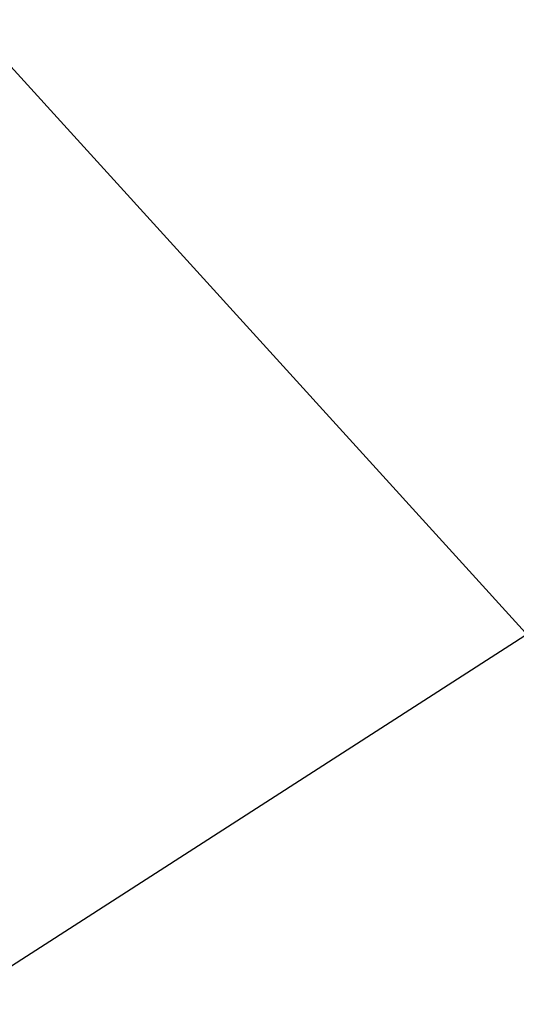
# Model space of a CAD drawing. Extents: x 0 to 363660, y 0 to 4201329.
# Tile 178 of 256: x 360273.7031 to 360273.7144, y 4200440.2762 to 4200440.2986. Entities that reach past the tile are written whole.
import ezdxf

# ---------------------------------------------------------------- set-up
doc = ezdxf.new("R2010")
doc.units = 0
doc.header["$LTSCALE"] = 0.5
doc.header["$MEASUREMENT"] = 0
doc.linetypes.add('CONTI', pattern=[0])
doc.linetypes.add('Д_ТРОТ_ТРУБА', pattern=[3, 1.5, -1.5])
doc.layers.add('(025) Дорога', color=7, linetype='Continuous')
doc.layers.add('GORIZDEFAULT', color=32, linetype='CONTI')
doc.layers.add('.', color=7, linetype='Continuous', lineweight=15)

# ---------------------------------------------------------------- blocks, each defined once
blk = doc.blocks.new('gergrgrre')
at = {"layer": '(025) Дорога', "linetype": 'Д_ТРОТ_ТРУБА', "flags": 128}
blk.add_lwpolyline([(360044.195281, 4200796.011665), (360041.816441, 4200791.772535), (360042.358386, 4200788.304142), (360046.086689, 4200780.209978), (360059.012108, 4200755.886942), (360082.265896, 4200713.415003), (360119.837462, 4200651.910762), (360154.247768, 4200588.273479), (360168.951622, 4200565.337032), (360182.617822, 4200547.765948), (360213.043469, 4200512.043913), (360268.282938, 4200446.262167), (360308.926468, 4200401.534246), (360387.368572, 4200322.593366), (360428.116263, 4200283.497316), (360457.116097, 4200256.419789), (360464.885659, 4200245.443658), (360476.507188, 4200228.262836), (360489.060207, 4200214.49302), (360499.064873, 4200202.983669)], dxfattribs=at)
at = {"layer": 'GORIZDEFAULT', "color": 32}
blk.add_polyline3d([(360263.94, 4200433.800003, 542.5), (360269.07, 4200437.300003, 542.5), (360270.28, 4200438.07, 542.5), (360271.68, 4200438.980003, 542.5), (360273.21, 4200439.959999, 542.5), (360274.78, 4200440.970001, 542.5), (360276.3, 4200441.949997, 542.5), (360277.71, 4200442.860001, 542.5), (360278.91, 4200443.639999, 542.5), (360281.88, 4200445.830002, 542.5)], dxfattribs=at)

msp = doc.modelspace()

# ---------------------------------------------------------------- hatches: boundary and pattern name
at = {"layer": '.', "ltscale": 0.149071}
h = msp.add_hatch(color=256, dxfattribs=at)
h.dxf.hatch_style = 1
h.set_gradient(color1=(255, 255, 255), tint=1)
h.paths.add_polyline_path([(359890.240765, 4200193.891078), (361190.240765, 4200193.891078), (361190.240765, 4201328.891078), (359890.240765, 4201328.891078)])
h.paths.add_polyline_path([(359905.240765, 4201313.891078), (361175.240765, 4201313.891078), (361175.240765, 4200208.891078), (359905.240765, 4200208.891078)], flags=16)

# ---------------------------------------------------------------- block references
at = {"linetype": 'Continuous'}
msp.add_blockref('gergrgrre', (0, 0), dxfattribs=at)

doc.saveas('drawing.dxf')
